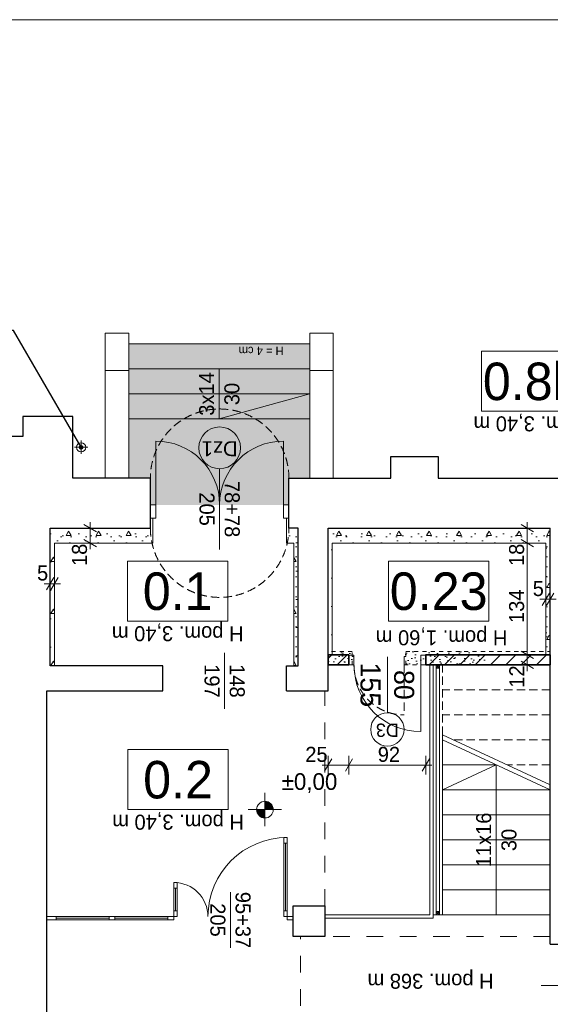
# Model space of a CAD drawing. Extents: x -145259 to -66341, y -2316 to 227384.
# Tile 23 of 143: x -100095 to -93736, y 55172 to 66984. Entities that reach past the tile are written whole.
import ezdxf

# ---------------------------------------------------------------- set-up
doc = ezdxf.new("R2010")
doc.units = 0
doc.header["$MEASUREMENT"] = 0
for name, pattern in [('Hidden Line', [100, 50, -50]), ('Krawędzie ukryte', [150, 100, -50]), ('Przerywana', [400, 200, -200])]:
    doc.linetypes.add(name, pattern=pattern)
for name, color, linetype, lineweight in [('Arch drzwi_Nr_Pióra__5', 7, 'Continuous', 13), ('Arch ocieplenie_Nr_Pióra__21', 7, 'Continuous', 13), ('Arch opisy okien_Nr_Pióra__21', 7, 'Continuous', 13), ('Arch opisy okien_Nr_Pióra__5', 7, 'Continuous', 13), ('Arch opisy_Nr_Pióra__1', 7, 'Continuous', 25), ('Arch opisy_Nr_Pióra__21', 7, 'Continuous', 13), ('ARCH TABELA_Nr_Pióra__21', 7, 'Continuous', 13), ('Arch wymiary_Nr_Pióra__21', 7, 'Continuous', 13), ('Arch wymiary_Nr_Pióra__5', 7, 'Continuous', 13), ('Arch zmurowania_Nr_Pióra__21', 7, 'Continuous', 13), ('Arch zmurowania_Nr_Pióra__27', 7, 'Continuous', 35), ('Drzwi ArchiCAD_Nr_Pióra__27', 7, 'Continuous', 35), ('Drzwi ArchiCAD_Nr_Pióra__5', 7, 'Continuous', 13), ('INWENT BALUSTRADY_Nr_Pióra__21', 7, 'Continuous', 13), ('INWENT ODWODNIENIE_Nr_Pióra__21', 7, 'Continuous', 13), ('INWENT OPISY_Nr_Pióra__1', 7, 'Continuous', 25), ('INWENT OPISY_Nr_Pióra__21', 7, 'Continuous', 13), ('INWENT RZĘDNE_Nr_Pióra__21', 7, 'Continuous', 13), ('INWENT STROPY_Nr_Pióra__21', 7, 'Continuous', 13), ('INWENT. DRZWI_Nr_Pióra__21', 7, 'Continuous', 13), ('INWENT. OKNA_Nr_Pióra__21', 7, 'Continuous', 13), ('INWENT.ŚCIANY_Nr_Pióra__1', 7, 'Continuous', 25), ('INWENT.ŚCIANY_Nr_Pióra__21', 7, 'Continuous', 13), ('Istniejące schody_Nr_Pióra__21', 7, 'Continuous', 13)]:
    doc.layers.add(name, color=color, linetype=linetype, lineweight=lineweight)
for name, color, linetype in [('Arch ocieplenie', 7, 'Continuous'), ('Arch wymiary', 7, 'Continuous'), ('Arch zmurowania', 7, 'Continuous'), ('Drzwi ArchiCAD', 7, 'Continuous'), ('INWENT RZĘDNE', 7, 'Continuous')]:
    doc.layers.add(name, color=color, linetype=linetype)
for name, color, linetype, lineweight, true_color in [('Arch okna_Nr_Pióra__82', 7, 'Continuous', 20, 0xaaaaaa), ('Arch wyburzenia_Nr_Pióra__2', 7, 'Continuous', 13, 0x7f7f7f), ('INWENT. DRZWI_Nr_Pióra__2', 7, 'Continuous', 13, 0x7f7f7f), ('INWENT.ŚCIANY_Nr_Pióra__2', 7, 'Continuous', 13, 0x7f7f7f)]:
    doc.layers.add(name, color=color, linetype=linetype, lineweight=lineweight, true_color=true_color)
doc.styles.add('GENERATED_STYLE_1', font='txt')
doc.styles.add('GENERATED_STYLE_2', font='txt')
doc.styles.add('GENERATED_STYLE_5', font='txt')
doc.styles.add('GENERATED_STYLE_7', font='txt')
doc.styles.add('GENERATED_STYLE_8', font='txt')
doc.dimstyles.new('GENERATED_STYLE__1', dxfattribs={"dimtxt": 179.999995, "dimasz": 114, "dimexe": 0.18, "dimexo": 0, "dimgap": 0.09, "dimtad": 1, "dimdec": 0, "dimlfac": 0.1, "dimzin": 0, "dimdsep": 46, "dimtxsty": 'GENERATED_STYLE_1', "dimblk": 'ARROWHEAD_2', "dimblk1": 'ARROWHEAD_2', "dimblk2": 'ARROWHEAD_2', "dimcen": 0.09, "dimclrd": 7, "dimclre": 7, "dimclrt": 7, "dimazin": 0, "dimtfac": 1, "dimtdec": 4, "dimtmove": 0, "dimatfit": 3, "dimfxl": 0, "dimtolj": 1, "dimtzin": 0, "dimarcsym": 0})
doc.dimstyles.new('GENERATED_STYLE__2', dxfattribs={"dimtxt": 179.999995, "dimasz": 114, "dimexe": 0.18, "dimexo": 0, "dimgap": 0.09, "dimtad": 1, "dimtih": 1, "dimtoh": 1, "dimdec": 0, "dimlfac": 0.1, "dimzin": 0, "dimdsep": 46, "dimtxsty": 'GENERATED_STYLE_1', "dimblk": 'ARROWHEAD_2', "dimblk1": 'ARROWHEAD_2', "dimblk2": 'ARROWHEAD_2', "dimcen": 0.09, "dimclrd": 7, "dimclre": 7, "dimclrt": 7, "dimazin": 0, "dimtfac": 1, "dimtdec": 4, "dimtmove": 0, "dimatfit": 3, "dimfxl": 0, "dimtolj": 1, "dimtzin": 0, "dimarcsym": 0})
doc.dimstyles.new('GENERATED_STYLE__9', dxfattribs={"dimtxt": 0.18, "dimasz": 109.44, "dimexe": 0.18, "dimexo": 0.0625, "dimgap": 0.09, "dimtad": 0, "dimtih": 1, "dimtoh": 1, "dimdec": 4, "dimzin": 0, "dimdsep": 46, "dimcen": 0.09, "dimadec": 0, "dimazin": 0, "dimtfac": 1, "dimtdec": 4, "dimtmove": 0, "dimatfit": 3, "dimldrblk": 'ARROWHEAD_11', "dimfxl": 0, "dimtolj": 1, "dimtzin": 0, "dimarcsym": 0})
pattern_1 = [(45, (0, 200), (-63.63961, 63.63961), [0, -60, 0, -90]), (110, (200, 200), (84.572336, 30.78181), [0, -44, 0, -76])]
pattern_2 = [(0, (0, 0), (0, 623.5383), [60, -300]), (0, (180, 311.8), (0, 623.5383), [60, -300]), (60, (0, 0), (-540, 311.769), [60, -300]), (60, (360, 0), (-540, 311.769), [60, -300]), (120, (60, 0), (540, 311.769), [60, -300]), (120, (420, 0), (540, 311.769), [60, -300]), (0, (0, 60), (0, 120), [0, -120, 0, -180]), (45, (60, 60), (-84.85282, 84.85282), [0, -90, 0, -150])]
pattern_3 = [(45, (0, 0), (-91.92388, 91.92388), [])]

# ---------------------------------------------------------------- blocks, each defined once
blk = doc.blocks.new('Ściana_49', base_point=(-93739, 60884))
at = {"layer": 'Arch ocieplenie_Nr_Pióra__21', "linetype": 'Continuous'}
h = blk.add_hatch(dxfattribs=at)
h.set_pattern_fill('Structural_Concrete', color=256, style=0, pattern_type=2)
h.set_pattern_definition(pattern_2)
h.paths.add_polyline_path([(-93739, 60884), (-96399, 60884), (-96349, 60704), (-93789, 60704)], flags=0)
for p, q in [((-93739, 60884), (-96399, 60884)), ((-96349, 60704), (-93789, 60704))]:
    blk.add_line(p, q, dxfattribs=at)
blk = doc.blocks.new('Ściana_50', base_point=(-93739, 60884))
at = {"layer": 'Arch ocieplenie_Nr_Pióra__21', "linetype": 'Continuous'}
h = blk.add_hatch(dxfattribs=at)
h.set_pattern_fill('Structural_Concrete', color=256, style=0, pattern_type=2)
h.set_pattern_definition(pattern_2)
h.paths.add_polyline_path([(-93789, 60704), (-93789, 59364), (-93739, 59364), (-93739, 60884)], flags=0)
for p, q in [((-93739, 59364), (-93739, 60884)), ((-93789, 60704), (-93789, 59364)), ((-93789, 59364), (-93739, 59364))]:
    blk.add_line(p, q, dxfattribs=at)
blk = doc.blocks.new('D1 Drzwi proste 14_5')
at = {"layer": 'Drzwi ArchiCAD_Nr_Pióra__27', "linetype": 'Continuous'}
for p, q in [((-460, 0), (-460, -115)), ((460, 0), (460, -115))]:
    blk.add_line(p, q, dxfattribs=at)
at = {"layer": 'Drzwi ArchiCAD_Nr_Pióra__5', "linetype": 'Continuous'}
for p, q in [((400, 0), (400, 800)), ((-400, 0), (-460, 0)), ((-460, 0), (-460, -115)), ((-400, -115), (-400, 0)), ((460, 0), (400, 0)), ((400, 0), (400, -115)), ((460, -115), (460, 0)), ((-460, -115), (-400, -115)), ((400, -115), (460, -115))]:
    blk.add_line(p, q, dxfattribs=at)
blk.add_arc((400, 0), 800, 90, 180, dxfattribs=at)
blk = doc.blocks.new('Ściana_51', base_point=(-96399, 59244))
at = {"layer": 'Arch zmurowania_Nr_Pióra__21', "linetype": 'Continuous'}
h = blk.add_hatch(dxfattribs=at)
h.set_pattern_fill('Common_Brick', color=256, style=0, pattern_type=2)
h.set_pattern_definition(pattern_3)
h.paths.add_polyline_path([(-96399, 59364), (-96399, 59244), (-96149, 59244), (-96149, 59359), (-96149, 59364)], flags=0)
h = blk.add_hatch(dxfattribs=at)
h.set_pattern_fill('Common_Brick', color=256, style=0, pattern_type=2)
h.set_pattern_definition(pattern_3)
h.paths.add_polyline_path([(-93739, 59364), (-95229, 59364), (-95229, 59359), (-95229, 59244), (-93739, 59244)], flags=0)
at = {"layer": 'Arch zmurowania_Nr_Pióra__27', "linetype": 'Continuous'}
for p, q in [((-96149, 59364), (-96399, 59364)), ((-96399, 59364), (-96399, 59244)), ((-96149, 59359), (-96149, 59364)), ((-96149, 59244), (-96149, 59359)), ((-95229, 59359), (-95229, 59364)), ((-93739, 59364), (-95229, 59364)), ((-95229, 59244), (-95229, 59359)), ((-93739, 59244), (-93739, 59364)), ((-96399, 59244), (-96149, 59244)), ((-95229, 59244), (-93739, 59244))]:
    blk.add_line(p, q, dxfattribs=at)
at = {"layer": 'Drzwi ArchiCAD', "color": 8, "linetype": 'Continuous', "lineweight": 13, "true_color": 0x7f7f7f, "xscale": -1, "zscale": 1000, "rotation": 180}
blk.add_blockref('D1 Drzwi proste 14_5', (-95689, 59244), dxfattribs=at)
blk = doc.blocks.new('Ściana_52', base_point=(-96399, 60884))
at = {"layer": 'Arch ocieplenie_Nr_Pióra__21', "linetype": 'Continuous'}
h = blk.add_hatch(dxfattribs=at)
h.set_pattern_fill('Structural_Concrete', color=256, style=0, pattern_type=2)
h.set_pattern_definition(pattern_2)
h.paths.add_polyline_path([(-96399, 60884), (-96399, 59364), (-96349, 59364), (-96349, 60704)], flags=0)
for p, q in [((-96399, 60884), (-96399, 59364)), ((-96349, 59364), (-96349, 60704)), ((-96399, 59364), (-96349, 59364))]:
    blk.add_line(p, q, dxfattribs=at)
blk = doc.blocks.new('Ściana_53', base_point=(-96759, 60884))
at = {"layer": 'Arch ocieplenie_Nr_Pióra__21', "linetype": 'Continuous'}
h = blk.add_hatch(dxfattribs=at)
h.set_pattern_fill('Structural_Concrete', color=256, style=0, pattern_type=2)
h.set_pattern_definition(pattern_2)
h.paths.add_polyline_path([(-96759, 60884), (-96869, 60884), (-96899, 60704), (-96809, 60704)], flags=0)
for p, q in [((-96759, 60884), (-96869, 60884)), ((-96899, 60704), (-96809, 60704))]:
    blk.add_line(p, q, dxfattribs=at)
blk = doc.blocks.new('Ściana_54', base_point=(-96869, 60884))
at = {"layer": 'Arch ocieplenie_Nr_Pióra__21', "linetype": 'Continuous'}
h = blk.add_hatch(dxfattribs=at)
h.set_pattern_fill('Structural_Concrete', color=256, style=0, pattern_type=2)
h.set_pattern_definition(pattern_2)
h.paths.add_polyline_path([(-96869, 60884), (-96869, 61004), (-96899, 61004), (-96899, 60704)], flags=0)
for p, q in [((-96869, 61004), (-96899, 61004)), ((-96899, 61004), (-96899, 60704)), ((-96869, 60884), (-96869, 61004))]:
    blk.add_line(p, q, dxfattribs=at)
blk = doc.blocks.new('Ściana_55', base_point=(-98529, 60884))
at = {"layer": 'Arch ocieplenie_Nr_Pióra__21', "linetype": 'Continuous'}
h = blk.add_hatch(dxfattribs=at)
h.set_pattern_fill('Structural_Concrete', color=256, style=0, pattern_type=2)
h.set_pattern_definition(pattern_2)
h.paths.add_polyline_path([(-98499, 60704), (-98499, 61004), (-98529, 61004), (-98529, 60884)], flags=0)
for p, q in [((-98499, 61004), (-98529, 61004)), ((-98529, 61004), (-98529, 60884)), ((-98499, 60704), (-98499, 61004))]:
    blk.add_line(p, q, dxfattribs=at)
blk = doc.blocks.new('Ściana_56', base_point=(-98529, 60884))
at = {"layer": 'Arch ocieplenie_Nr_Pióra__21', "linetype": 'Continuous'}
h = blk.add_hatch(dxfattribs=at)
h.set_pattern_fill('Structural_Concrete', color=256, style=0, pattern_type=2)
h.set_pattern_definition(pattern_2)
h.paths.add_polyline_path([(-98529, 60884), (-99729, 60884), (-99679, 60704), (-98499, 60704)], flags=0)
for p, q in [((-98529, 60884), (-99729, 60884)), ((-99679, 60704), (-98499, 60704))]:
    blk.add_line(p, q, dxfattribs=at)
blk = doc.blocks.new('Ściana_57', base_point=(-96759, 60884))
at = {"layer": 'Arch ocieplenie_Nr_Pióra__21', "linetype": 'Continuous'}
h = blk.add_hatch(dxfattribs=at)
h.set_pattern_fill('Structural_Concrete', color=256, style=0, pattern_type=2)
h.set_pattern_definition(pattern_2)
h.paths.add_polyline_path([(-96809, 60704), (-96809, 59234), (-96759, 59234), (-96759, 60884)], flags=0)
for p, q in [((-96759, 59234), (-96759, 60884)), ((-96809, 60704), (-96809, 59234)), ((-96809, 59234), (-96759, 59234))]:
    blk.add_line(p, q, dxfattribs=at)
blk = doc.blocks.new('Ściana_58', base_point=(-99729, 60884))
at = {"layer": 'Arch ocieplenie_Nr_Pióra__21', "linetype": 'Continuous'}
h = blk.add_hatch(dxfattribs=at)
h.set_pattern_fill('Structural_Concrete', color=256, style=0, pattern_type=2)
h.set_pattern_definition(pattern_2)
h.paths.add_polyline_path([(-99729, 60884), (-99729, 59234), (-99679, 59234), (-99679, 60704)], flags=0)
for p, q in [((-99729, 60884), (-99729, 59234)), ((-99679, 59234), (-99679, 60704)), ((-99729, 59234), (-99679, 59234))]:
    blk.add_line(p, q, dxfattribs=at)
blk = doc.blocks.new('*D1340')
at = {"layer": 'Arch wymiary_Nr_Pióra__5', "linetype": 'Continuous'}
for p, q in [((-99772, 60143), (-99685, 60293)), ((-99729, 60105), (-99729, 60330)), ((-99635, 60293), (-99722, 60143)), ((-99679, 60105), (-99679, 60330)), ((-99802, 60218), (-99729, 60218)), ((-99729, 60218), (-99679, 60218)), ((-99679, 60218), (-99605, 60218))]:
    blk.add_line(p, q, dxfattribs=at)
at = {"layer": 'Arch wymiary_Nr_Pióra__21', "insert": (-99887, 60254), "char_height": 180, "attachment_point": 7, "style": 'GENERATED_STYLE_1'}
blk.add_mtext('{5}', dxfattribs=at)
blk = doc.blocks.new('ARROWHEAD_2')
at = {"color": 0, "linetype": 'Continuous', "lineweight": 0}
for p, q in [((0, 0), (-1, 0)), ((-0.38, -0.66), (0.38, 0.66))]:
    blk.add_line(p, q, dxfattribs=at)
blk = doc.blocks.new('*D1341')
at = {"layer": 'Arch wymiary_Nr_Pióra__5', "linetype": 'Continuous'}
for p, q in [((-99250, 60884), (-99250, 60957)), ((-99138, 60884), (-99363, 60884)), ((-99175, 60840), (-99325, 60927)), ((-99250, 60704), (-99250, 60884)), ((-99325, 60747), (-99175, 60660)), ((-99138, 60704), (-99363, 60704)), ((-99250, 60630), (-99250, 60704))]:
    blk.add_line(p, q, dxfattribs=at)
at = {"layer": 'Arch wymiary_Nr_Pióra__21', "insert": (-99286, 60430), "char_height": 180, "attachment_point": 7, "rotation": 90, "style": 'GENERATED_STYLE_1'}
blk.add_mtext('{18}', dxfattribs=at)
blk = doc.blocks.new('*D1342')
at = {"layer": 'Arch wymiary_Nr_Pióra__5', "linetype": 'Continuous'}
for p, q in [((-93900, 59364), (-94125, 59364)), ((-94087, 59407), (-93937, 59320)), ((-94012, 59244), (-94012, 59364)), ((-93900, 59244), (-94125, 59244)), ((-94087, 59287), (-93937, 59200)), ((-94012, 59170), (-94012, 59244))]:
    blk.add_line(p, q, dxfattribs=at)
at = {"layer": 'Arch wymiary_Nr_Pióra__21', "char_height": 180, "attachment_point": 7, "rotation": 90, "style": 'GENERATED_STYLE_1'}
for s, insert in [('{18}', (-94048, 60430)), ('{134}', (-94048, 59746)), ('{12}', (-94048, 58970))]:
    blk.add_mtext(s, dxfattribs=dict(at, insert=insert))
blk = doc.blocks.new('*D1343')
at = {"layer": 'Arch wymiary_Nr_Pióra__5', "linetype": 'Continuous'}
for p, q in [((-94087, 60747), (-93937, 60660)), ((-93900, 60704), (-94125, 60704)), ((-94012, 59364), (-94012, 60704)), ((-93900, 59364), (-94125, 59364)), ((-94087, 59407), (-93937, 59320))]:
    blk.add_line(p, q, dxfattribs=at)
at = {"layer": 'Arch wymiary_Nr_Pióra__21', "char_height": 180, "attachment_point": 7, "rotation": 90, "style": 'GENERATED_STYLE_1'}
for s, insert in [('{18}', (-94048, 60430)), ('{134}', (-94048, 59746)), ('{12}', (-94048, 58970))]:
    blk.add_mtext(s, dxfattribs=dict(at, insert=insert))
blk = doc.blocks.new('*D1344')
at = {"layer": 'Arch wymiary_Nr_Pióra__5', "linetype": 'Continuous'}
for p, q in [((-94012, 60884), (-94012, 60957)), ((-93900, 60884), (-94125, 60884)), ((-93937, 60840), (-94087, 60927)), ((-94012, 60704), (-94012, 60884)), ((-94087, 60747), (-93937, 60660)), ((-93900, 60704), (-94125, 60704))]:
    blk.add_line(p, q, dxfattribs=at)
at = {"layer": 'Arch wymiary_Nr_Pióra__21', "char_height": 180, "attachment_point": 7, "rotation": 90, "style": 'GENERATED_STYLE_1'}
for s, insert in [('{18}', (-94048, 60430)), ('{134}', (-94048, 59746)), ('{12}', (-94048, 58970))]:
    blk.add_mtext(s, dxfattribs=dict(at, insert=insert))
blk = doc.blocks.new('*D1345')
at = {"layer": 'Arch wymiary_Nr_Pióra__5', "linetype": 'Continuous'}
for p, q in [((-96355, 58117), (-96442, 57967)), ((-96399, 57929), (-96399, 58154)), ((-96105, 58117), (-96192, 57967)), ((-96149, 57929), (-96149, 58154)), ((-96472, 58042), (-96399, 58042)), ((-96399, 58042), (-96149, 58042))]:
    blk.add_line(p, q, dxfattribs=at)
at = {"layer": 'Arch wymiary_Nr_Pióra__21', "char_height": 180, "attachment_point": 7, "style": 'GENERATED_STYLE_1'}
for s, insert in [('{25}', (-96672, 58078)), ('{92}', (-95804, 58078))]:
    blk.add_mtext(s, dxfattribs=dict(at, insert=insert))
blk = doc.blocks.new('*D1346')
at = {"layer": 'Arch wymiary_Nr_Pióra__5', "linetype": 'Continuous'}
for p, q in [((-96105, 58117), (-96192, 57967)), ((-96149, 57929), (-96149, 58154)), ((-95272, 57967), (-95185, 58117)), ((-95229, 57929), (-95229, 58154)), ((-96149, 58042), (-95229, 58042)), ((-95229, 58042), (-95155, 58042))]:
    blk.add_line(p, q, dxfattribs=at)
at = {"layer": 'Arch wymiary_Nr_Pióra__21', "char_height": 180, "attachment_point": 7, "style": 'GENERATED_STYLE_1'}
for s, insert in [('{25}', (-96672, 58078)), ('{92}', (-95804, 58078))]:
    blk.add_mtext(s, dxfattribs=dict(at, insert=insert))
blk = doc.blocks.new('*D1350')
at = {"layer": 'Arch wymiary_Nr_Pióra__5', "linetype": 'Continuous'}
for p, q in [((-93789, 59919), (-93789, 60144)), ((-93739, 59919), (-93739, 60144)), ((-93862, 60031), (-93789, 60031)), ((-93832, 59956), (-93745, 60106)), ((-93789, 60031), (-93739, 60031)), ((-93695, 60106), (-93782, 59956)), ((-93739, 60031), (-93665, 60031))]:
    blk.add_line(p, q, dxfattribs=at)
at = {"layer": 'Arch wymiary_Nr_Pióra__21', "insert": (-93947, 60067), "char_height": 180, "attachment_point": 7, "style": 'GENERATED_STYLE_1'}
blk.add_mtext('{5}', dxfattribs=at)
blk = doc.blocks.new('Koty wysokościowe_4', base_point=(-97155, 57507))
at = {"layer": 'INWENT RZĘDNE_Nr_Pióra__21', "linetype": 'Continuous'}
for points in [[(-97155, 57507), (-97055, 57507), (-97063, 57545), (-97085, 57578), (-97117, 57600), (-97155, 57607)], [(-97155, 57507), (-97255, 57507), (-97248, 57469), (-97226, 57436), (-97194, 57415), (-97155, 57407)]]:
    blk.add_hatch(color=256, dxfattribs=at).paths.add_polyline_path(points, flags=0)
for p, q in [((-97155, 57307), (-97155, 57707)), ((-97355, 57507), (-96955, 57507))]:
    blk.add_line(p, q, dxfattribs=at)
blk.add_circle((-97155, 57507), 100, dxfattribs=at)
at = {"layer": 'INWENT RZĘDNE_Nr_Pióra__21', "insert": (-96955, 57707), "char_height": 200, "attachment_point": 7, "style": 'GENERATED_STYLE_2'}
blk.add_mtext('{±0,00}', dxfattribs=at)
blk = doc.blocks.new('ARROWHEAD_11')
at = {"color": 0, "linetype": 'Continuous', "lineweight": 0}
blk.add_line((0, 0), (-1, 0), dxfattribs=at)
at = {"color": 0, "linetype": 'Continuous', "lineweight": 0, "const_width": 0.25, "flags": 128}
blk.add_lwpolyline([(-0.125, 0, 1), (0.125, 0, 1)], format="xyb", close=True, dxfattribs=at)

msp = doc.modelspace()

# ---------------------------------------------------------------- hatches: boundary and pattern name
at = {"layer": 'Arch okna_Nr_Pióra__82', "linetype": 'Continuous', "lineweight": 0, "true_color": 0x555555}
msp.add_hatch(color=251, dxfattribs=at).paths.add_polyline_path([(-98788.7, 61483.6), (-98528.7, 61483.6), (-98528.7, 61163.6), (-96868.7, 61163.6), (-96868.7, 61483.6), (-96618.7, 61483.6), (-96618.7, 63093.6), (-98788.7, 63093.6)], flags=0)
at = {"layer": 'Arch wyburzenia_Nr_Pióra__2', "linetype": 'Continuous'}
h = msp.add_hatch(dxfattribs=at)
h.set_pattern_fill('Cut_Stone', color=256, style=0, pattern_type=2)
h.set_pattern_definition(pattern_1)
h.paths.add_polyline_path([(-96398.7, 59403.6), (-96398.7, 59243.6), (-96108.7, 59243.6), (-96108.7, 59403.6)], flags=0)
h = msp.add_hatch(dxfattribs=at)
h.set_pattern_fill('Cut_Stone', color=256, style=0, pattern_type=2)
h.set_pattern_definition(pattern_1)
h.paths.add_polyline_path([(-95468.7, 59243.6), (-95028.7, 59243.6), (-94523.3, 59243.6), (-94523.3, 59403.6), (-95468.7, 59403.6)], flags=0)

# ---------------------------------------------------------------- linework, layer by layer
at = {"layer": 'Arch drzwi_Nr_Pióra__5', "linetype": 'Continuous'}
msp.add_line((-95688.7, 59339.2), (-95688.7, 58669.2), dxfattribs=at)
at = {"layer": 'Arch opisy okien_Nr_Pióra__21', "linetype": 'Continuous'}
msp.add_circle((-97698.7, 61847.5), 250, dxfattribs=at)
at = {"layer": 'Arch opisy okien_Nr_Pióra__5', "linetype": 'Continuous'}
msp.add_circle((-95688.7, 58469.2), 200, dxfattribs=at)
at = {"layer": 'Arch opisy_Nr_Pióra__21', "linetype": 'Continuous'}
for p, q in [((-94558.8, 63006.4), (-94558.8, 62286.4)), ((-93358.8, 63006.4), (-94558.8, 63006.4)), ((-94558.8, 62286.4), (-92904.7, 62286.4)), ((-94558.8, 62286.4), (-93358.8, 62286.4)), ((-98801.4, 60489), (-98801.4, 59769)), ((-97601.4, 60489), (-98801.4, 60489)), ((-97601.4, 59769), (-97601.4, 60489)), ((-95673.8, 60489), (-95673.8, 59769)), ((-94473.8, 60489), (-95673.8, 60489)), ((-94473.8, 59769), (-94473.8, 60489)), ((-98801.4, 59769), (-97601.4, 59769)), ((-95673.8, 59769), (-94473.8, 59769)), ((-98797, 58227.7), (-98797, 57507.7)), ((-97597, 58227.7), (-98797, 58227.7)), ((-97597, 57507.7), (-97597, 58227.7)), ((-98797, 57507.7), (-97597, 57507.7))]:
    msp.add_line(p, q, dxfattribs=at)
at = {"layer": 'ARCH TABELA_Nr_Pióra__21', "linetype": 'Continuous'}
msp.add_line((-145258.7, 66983.6), (-70258.7, 66983.6), dxfattribs=at)
at = {"layer": 'INWENT BALUSTRADY_Nr_Pióra__21', "linetype": 'Continuous'}
for p, q in [((-95063.7, 59243.6), (-95103.7, 59243.6)), ((-95103.7, 59243.6), (-95103.7, 59203.6)), ((-95103.7, 59203.6), (-95063.7, 59243.6)), ((-95103.7, 59243.6), (-95063.7, 59203.6)), ((-95103.7, 59203.6), (-95063.7, 59203.6)), ((-95103.7, 59203.6), (-95103.7, 56283.6)), ((-95063.7, 59203.6), (-95063.7, 59243.6)), ((-95063.7, 59203.6), (-95063.7, 56283.6)), ((-95063.7, 56283.6), (-95103.7, 56283.6)), ((-95103.7, 56283.6), (-95103.7, 56243.6)), ((-95103.7, 56243.6), (-95063.7, 56283.6)), ((-95103.7, 56283.6), (-95063.7, 56243.6)), ((-95103.7, 56243.6), (-95063.7, 56243.6)), ((-95063.7, 56243.6), (-95063.7, 56283.6))]:
    msp.add_line(p, q, dxfattribs=at)
at = {"layer": 'INWENT ODWODNIENIE_Nr_Pióra__21', "linetype": 'Continuous'}
for p, q in [((-99358.7, 61933.6), (-99358.7, 61773.6)), ((-99438.7, 61853.6), (-99278.7, 61853.6))]:
    msp.add_line(p, q, dxfattribs=at)
msp.add_circle((-99358.7, 61853.6), 55, dxfattribs=at)
at = {"layer": 'INWENT OPISY_Nr_Pióra__21', "linetype": 'Continuous'}
for p, q in [((-97698.7, 61597.5), (-97698.7, 60627.5)), ((-97638.7, 58716.4), (-97638.7, 59386.4)), ((-97568.7, 55848.6), (-97568.7, 56518.6)), ((-93843.7, 55398.6), (-93173.7, 55398.6))]:
    msp.add_line(p, q, dxfattribs=at)
at = {"layer": 'INWENT STROPY_Nr_Pióra__21', "linetype": 'Przerywana'}
for p, q in [((-96438.7, 56353.6), (-96438.7, 58933.6)), ((-93738.7, 56243.6), (-96438.7, 56243.6)), ((-96728.7, 54753.6), (-96728.7, 55983.6)), ((-93738.7, 55983.6), (-96438.7, 55983.6))]:
    msp.add_line(p, q, dxfattribs=at)
at = {"layer": 'INWENT. DRZWI_Nr_Pióra__2', "linetype": 'Krawędzie ukryte'}
for p, q in [((-96088.7, 59343.6), (-96108.7, 59343.6)), ((-96088.7, 59243.6), (-96088.7, 59343.6)), ((-95488.7, 59243.6), (-95488.7, 59343.6)), ((-95488.7, 59343.6), (-95468.7, 59343.6)), ((-96088.7, 59243.6), (-96108.7, 59243.6)), ((-95488.7, 59243.6), (-95488.7, 58643.6)), ((-95488.7, 59243.6), (-95468.7, 59243.6))]:
    msp.add_line(p, q, dxfattribs=at)
msp.add_arc((-95488.7, 59243.6), 600, 180, 270, dxfattribs=at)
at = {"layer": 'INWENT. DRZWI_Nr_Pióra__21', "linetype": 'Continuous'}
for p, q in [((-98463.7, 61928.6), (-98463.7, 61163.6)), ((-96933.7, 61928.6), (-96933.7, 61163.6)), ((-98463.7, 61163.6), (-98528.7, 61163.6)), ((-98528.7, 61163.6), (-98528.7, 61003.6)), ((-98463.7, 61003.6), (-98463.7, 61163.6)), ((-96933.7, 61003.6), (-96933.7, 61163.6)), ((-96933.7, 61163.6), (-96868.7, 61163.6)), ((-96868.7, 61163.6), (-96868.7, 61003.6)), ((-98528.7, 61003.6), (-98463.7, 61003.6)), ((-96868.7, 61003.6), (-96933.7, 61003.6)), ((-96888.7, 57173.6), (-96928.7, 57173.6)), ((-96928.7, 57173.6), (-96928.7, 56223.6)), ((-96888.7, 56223.6), (-96888.7, 57173.6)), ((-96888.7, 57103.6), (-96928.7, 57103.6)), ((-96908.7, 56293.6), (-96908.7, 57103.6)), ((-98248.7, 56223.6), (-98248.7, 56633.6)), ((-98248.7, 56633.6), (-98208.7, 56633.6)), ((-98208.7, 56633.6), (-98208.7, 56223.6)), ((-98248.7, 56563.6), (-98208.7, 56563.6)), ((-98228.7, 56293.6), (-98228.7, 56563.6)), ((-98248.7, 56223.6), (-99768.7, 56223.6)), ((-99658.7, 56223.6), (-99658.7, 56183.6)), ((-99023.7, 56223.6), (-99023.7, 56183.6)), ((-98953.7, 56223.6), (-98953.7, 56183.6)), ((-98318.7, 56223.6), (-98318.7, 56183.6)), ((-98208.7, 56293.6), (-98248.7, 56293.6)), ((-98208.7, 56223.6), (-98248.7, 56223.6)), ((-98248.7, 56223.6), (-98248.7, 56183.6)), ((-96928.7, 56293.6), (-96888.7, 56293.6)), ((-96928.7, 56223.6), (-96888.7, 56223.6)), ((-96818.7, 56223.6), (-96888.7, 56223.6)), ((-96888.7, 56223.6), (-96888.7, 56183.6)), ((-98248.7, 56183.6), (-99768.7, 56183.6)), ((-99023.7, 56203.6), (-99658.7, 56203.6)), ((-98953.7, 56203.6), (-98318.7, 56203.6)), ((-96888.7, 56183.6), (-96818.7, 56183.6))]:
    msp.add_line(p, q, dxfattribs=at)
for centre, radius, start, end in [((-98463.7, 61163.6), 765, 0, 90), ((-96933.7, 61163.6), 765, 90, 180), ((-96888.7, 56223.6), 950, 90, 180), ((-98248.7, 56223.6), 410, 0, 90)]:
    msp.add_arc(centre, radius, start, end, dxfattribs=at)
at = {"layer": 'INWENT. OKNA_Nr_Pióra__21', "linetype": 'Continuous'}
for p, q in [((-95178.7, 59243.6), (-95178.7, 56243.6)), ((-95138.7, 59243.6), (-95138.7, 56203.6)), ((-95178.7, 56243.6), (-96438.7, 56243.6)), ((-95138.7, 56203.6), (-96438.7, 56203.6))]:
    msp.add_line(p, q, dxfattribs=at)
at = {"layer": 'INWENT.ŚCIANY_Nr_Pióra__1', "linetype": 'Continuous'}
for p, q in [((-99458.7, 62223.6), (-100058.7, 62223.6)), ((-100058.7, 62223.6), (-100058.7, 61983.6)), ((-99458.7, 61483.6), (-99458.7, 62223.6)), ((-100058.7, 61983.6), (-101763.7, 61983.6)), ((-95648.7, 61483.6), (-95648.7, 61743.6)), ((-95648.7, 61743.6), (-95078.7, 61743.6)), ((-95078.7, 61743.6), (-95078.7, 61483.6)), ((-98528.7, 61483.6), (-99458.7, 61483.6)), ((-98528.7, 60883.6), (-98528.7, 61483.6)), ((-96868.7, 60883.6), (-96868.7, 61483.6)), ((-96868.7, 61483.6), (-95648.7, 61483.6)), ((-95078.7, 61483.6), (-93018.7, 61483.6)), ((-99728.7, 59233.6), (-99728.7, 60883.6)), ((-99728.7, 60883.6), (-98528.7, 60883.6)), ((-96758.7, 60883.6), (-96868.7, 60883.6)), ((-96758.7, 59233.6), (-96758.7, 60883.6)), ((-96398.7, 59403.6), (-96398.7, 60883.6)), ((-96398.7, 60883.6), (-93738.7, 60883.6)), ((-93738.7, 59403.6), (-93738.7, 60883.6)), ((-96398.7, 58933.6), (-96398.7, 59403.6)), ((-93738.7, 55893.6), (-93738.7, 59403.6)), ((-98378.7, 59233.6), (-99728.7, 59233.6)), ((-98378.7, 58933.6), (-98378.7, 59233.6)), ((-96898.7, 58933.6), (-96898.7, 59233.6)), ((-96898.7, 59233.6), (-96758.7, 59233.6)), ((-99768.7, 51903.6), (-99768.7, 58933.6)), ((-99768.7, 58933.6), (-98378.7, 58933.6)), ((-96898.7, 58933.6), (-96398.7, 58933.6)), ((-96818.7, 55983.6), (-96818.7, 56353.6)), ((-96818.7, 56353.6), (-96438.7, 56353.6)), ((-96438.7, 56353.6), (-96438.7, 55983.6)), ((-96438.7, 55983.6), (-96818.7, 55983.6)), ((-93738.7, 55893.6), (-93278.7, 55893.6))]:
    msp.add_line(p, q, dxfattribs=at)
at = {"layer": 'INWENT.ŚCIANY_Nr_Pióra__2', "linetype": 'Hidden Line'}
for p, q in [((-96108.7, 59403.6), (-96398.7, 59403.6)), ((-96108.7, 59243.6), (-96108.7, 59403.6)), ((-95468.7, 59243.6), (-95468.7, 59403.6)), ((-95468.7, 59403.6), (-93738.7, 59403.6)), ((-96398.7, 59243.6), (-96108.7, 59243.6)), ((-93738.7, 59243.6), (-95468.7, 59243.6))]:
    msp.add_line(p, q, dxfattribs=at)
at = {"layer": 'INWENT.ŚCIANY_Nr_Pióra__21', "linetype": 'Krawędzie ukryte'}
for centre, start, end in [((-97698.7, 61483.6), 0, 180), ((-97698.7, 60883.6), 180, 0)]:
    msp.add_arc(centre, 830, start, end, dxfattribs=at)
at = {"layer": 'Istniejące schody_Nr_Pióra__21', "linetype": 'Continuous'}
for p, q in [((-98788.7, 63223.6), (-99068.7, 63223.6)), ((-99068.7, 63223.6), (-99068.7, 61483.6)), ((-98788.7, 61483.6), (-98788.7, 63223.6)), ((-96618.7, 61483.6), (-96618.7, 63223.6)), ((-96618.7, 63223.6), (-96338.7, 63223.6)), ((-96338.7, 63223.6), (-96338.7, 61483.6)), ((-98788.7, 63093.6), (-96618.7, 63093.6)), ((-98788.7, 62773.6), (-99068.7, 62773.6)), ((-98788.7, 62793.6), (-96618.7, 62793.6)), ((-97703.7, 62793.6), (-97703.7, 62193.6)), ((-96618.7, 62773.6), (-96338.7, 62773.6)), ((-98788.7, 62493.6), (-96618.7, 62493.6)), ((-97703.7, 62193.6), (-96618.7, 62493.6)), ((-98788.7, 62193.6), (-96618.7, 62193.6)), ((-95028.7, 56243.6), (-95028.7, 58403.6)), ((-95028.7, 58403.6), (-93738.7, 57803.6)), ((-95028.7, 58343.6), (-93738.7, 57743.6)), ((-94383.7, 58043.6), (-95028.7, 57743.6)), ((-94383.7, 58043.6), (-95028.7, 58043.6)), ((-94383.7, 56243.6), (-94383.7, 58043.6)), ((-93738.7, 57743.6), (-95028.7, 57743.6)), ((-93738.7, 57443.6), (-95028.7, 57443.6)), ((-93738.7, 57143.6), (-95028.7, 57143.6)), ((-93738.7, 56843.6), (-95028.7, 56843.6)), ((-93738.7, 56543.6), (-95028.7, 56543.6)), ((-93738.7, 56243.6), (-95028.7, 56243.6))]:
    msp.add_line(p, q, dxfattribs=at)
at = {"layer": 'Istniejące schody_Nr_Pióra__21', "linetype": 'Krawędzie ukryte'}
for p, q in [((-93738.7, 59243.6), (-95028.7, 59243.6)), ((-95028.7, 58403.6), (-95028.7, 59243.6)), ((-93738.7, 58943.6), (-95028.7, 58943.6)), ((-93738.7, 58643.6), (-95028.7, 58643.6)), ((-93738.7, 58343.6), (-94899.7, 58343.6)), ((-93738.7, 58043.6), (-94254.7, 58043.6))]:
    msp.add_line(p, q, dxfattribs=at)

# ---------------------------------------------------------------- block references
at = {"layer": 'Arch ocieplenie'}
for name, p in [('Ściana_55', (-98528.7, 60883.6)), ('Ściana_54', (-96868.7, 60883.6)), ('Ściana_56', (-98528.7, 60883.6)), ('Ściana_58', (-99728.7, 60883.6)), ('Ściana_53', (-96758.7, 60883.6)), ('Ściana_57', (-96758.7, 60883.6)), ('Ściana_49', (-93738.7, 60883.6)), ('Ściana_52', (-96398.7, 60883.6)), ('Ściana_50', (-93738.7, 60883.6))]:
    msp.add_blockref(name, p, dxfattribs=at)
at = {"layer": 'Arch zmurowania'}
msp.add_blockref('Ściana_51', (-96398.7, 59243.6), dxfattribs=at)
at = {"layer": 'INWENT RZĘDNE'}
msp.add_blockref('Koty wysokościowe_4', (-97155.5, 57507.1), dxfattribs=at)

# ---------------------------------------------------------------- texts
at = {"layer": 'Arch drzwi_Nr_Pióra__5', "linetype": 'Continuous', "insert": (-95367.6, 59004.2), "char_height": 240, "width": 1346.334, "attachment_point": 2, "rotation": 270, "line_spacing_factor": 1.007146, "style": 'GENERATED_STYLE_7'}
msp.add_mtext('{80\\P155}', dxfattribs=at)
at = {"layer": 'Arch opisy okien_Nr_Pióra__21', "linetype": 'Continuous', "insert": (-97698.7, 61747.3), "char_height": 180, "attachment_point": 2, "rotation": 180, "style": 'GENERATED_STYLE_8'}
msp.add_mtext('{Dz1}', dxfattribs=at)
at = {"layer": 'Arch opisy_Nr_Pióra__1', "linetype": 'Continuous', "char_height": 450, "attachment_point": 8, "style": 'GENERATED_STYLE_5'}
for s, insert in [('{0.8b}', (-93958.8, 62413.5)), ('{0.1}', (-98201.4, 59896.3)), ('{0.23}', (-95073.8, 59896.3)), ('{0.2}', (-98197, 57635.1))]:
    msp.add_mtext(s, dxfattribs=dict(at, insert=insert))
at = {"layer": 'Arch opisy_Nr_Pióra__1', "linetype": 'Continuous', "insert": (-95688.7, 58380), "char_height": 160, "attachment_point": 2, "rotation": 180, "style": 'GENERATED_STYLE_8'}
msp.add_mtext('{D3}', dxfattribs=at)
at = {"layer": 'INWENT OPISY_Nr_Pióra__1', "linetype": 'Continuous', "insert": (-97457.9, 61112.5), "char_height": 180, "width": 1346.334, "attachment_point": 2, "rotation": 270, "line_spacing_factor": 1.007146, "style": 'GENERATED_STYLE_7'}
msp.add_mtext('{78+78\\P205}', dxfattribs=at)
at = {"layer": 'INWENT OPISY_Nr_Pióra__21', "linetype": 'Continuous', "rotation": 180, "style": 'GENERATED_STYLE_7'}
for s, insert, char_height, attachment_point in [('{H = 4 cm}', (-96931.8, 62960.2), 100, 1), ('{H pom. 3,40 m}', (-93867.7, 62045.6), 180, 2), ('{H pom. 3,40 m}', (-98201.4, 59528.2), 180, 2), ('{H pom. 1,60 m}', (-95038.9, 59479.1), 180, 2), ('{H pom. 3,40 m}', (-98197, 57266.9), 180, 2), ('{H pom. 368 m}', (-95171, 55358.8), 180, 2)]:
    msp.add_mtext(s, dxfattribs=dict(at, insert=insert, char_height=char_height, attachment_point=attachment_point))
at = {"layer": 'INWENT OPISY_Nr_Pióra__21', "linetype": 'Continuous', "char_height": 180, "width": 1346.334, "attachment_point": 2, "style": 'GENERATED_STYLE_7'}
for s, insert, rotation, line_spacing_factor in [('{3x14\\P30}', (-97944.9, 62493.6), 90, 1.008452), ('{148\\P197}', (-97397.5, 59051.4), 270, 1.008452), ('{11x16\\P30}', (-94624.9, 57143.6), 90, 1.008452), ('{95+37\\P205}', (-97327.9, 56183.6), 270, 1.007146)]:
    msp.add_mtext(s, dxfattribs=dict(at, insert=insert, rotation=rotation, line_spacing_factor=line_spacing_factor))

# ---------------------------------------------------------------- dimensions: what is measured, and where the dimension line sits
at = {"layer": 'Arch wymiary', "linetype": 'Continuous'}
for base, p1, p2, picture, middle in [((-99250.1, 60703.6), (-99128.7, 60703.6), (-99128.7, 60883.6), '*D1341', (-99376.1, 60566.4)), ((-94012.4, 59243.6), (-95068.7, 60703.6), (-95068.7, 60883.6), '*D1344', (-94138.4, 60566.4)), ((-94012.4, 59243.6), (-95068.7, 59363.6), (-95068.7, 60703.6), '*D1343', (-94138.4, 59950.5)), ((-94012.4, 59243.6), (-95068.7, 59243.6), (-95068.7, 59363.6), '*D1342', (-94138.4, 59106.4))]:
    dim = msp.add_linear_dim(base=base, p1=p1, p2=p2, angle=90, dimstyle='GENERATED_STYLE__1', dxfattribs=at)
    dim.commit()
    dim.dimension.update_dxf_attribs({"geometry": picture, "text_midpoint": middle})
for base, p1, p2, picture, middle in [((-99728.7, 60217.6), (-99728.7, 60058.6), (-99678.7, 60058.6), '*D1340', (-99819, 60343.6)), ((-93788.7, 60031.2), (-93788.7, 60123.6), (-93738.7, 60123.6), '*D1350', (-93879, 60157.2)), ((-96398.7, 58041.8), (-96398.7, 58933.6), (-96148.7, 59243.6), '*D1345', (-96535.9, 58167.8)), ((-96398.7, 58041.8), (-96148.7, 59243.6), (-95228.7, 59243.6), '*D1346', (-95667.3, 58167.8))]:
    dim = msp.add_linear_dim(base=base, p1=p1, p2=p2, dimstyle='GENERATED_STYLE__2', dxfattribs=at)
    dim.commit()
    dim.dimension.update_dxf_attribs({"geometry": picture, "text_midpoint": middle})

# ---------------------------------------------------------------- leaders
at = {"layer": 'INWENT OPISY_Nr_Pióra__21', "linetype": 'Continuous', "annotation_type": 0, "has_hookline": 1, "hookline_direction": 1}
for points, text_width in [([(-99358.7, 61853.6), (-100167.4, 63255.2), (-100542.3, 63255.2)], 437.1), ([(-93198.7, 57743.6), (-93082.3, 58645.4), (-92868.2, 58645.4)], 1328.6)]:
    msp.add_leader(points, dimstyle='GENERATED_STYLE__9', dxfattribs=dict(at, text_width=text_width))

doc.saveas('drawing.dxf')
